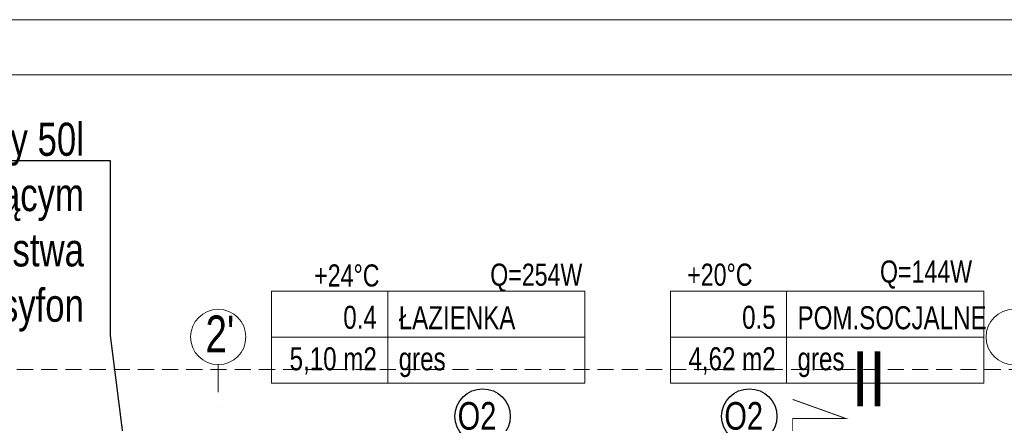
# Model space of a CAD drawing. Header units: inches. Extents: x 67073 to 287261, y -76160 to 48412.
# Tile 69 of 117: x 83685 to 84219, y -41136 to -40917. Entities that reach past the tile are written whole.
import ezdxf
from ezdxf.lldxf.tags import DXFTag

# ---------------------------------------------------------------- set-up
doc = ezdxf.new("R2010")
doc.units = ezdxf.units.IN
doc.header["$MEASUREMENT"] = 0
doc.linetypes.add('DASHDOT', pattern=[1, 0.5, -0.25, 0, -0.25])
doc.linetypes.add('HIDDEN', pattern=[0.375, 0.25, -0.125])
doc.layers.add('## 04 grzejniki opis', color=102, linetype='Continuous')
doc.layers.add('p--opis okna', color=181, linetype='Continuous')
for name, color, linetype, lineweight in [('## 05 PODGRZEWACZ', 1, 'SOLID', 30), ('p-- linia przekroju I-AB', 116, 'Continuous', 40), ('p--dach', 2, 'Continuous', 30), ('p--opisy pomieszczeń', 31, 'Continuous', 0), ('p--osie konstr.-NR', 1, 'DASHDOT', 15)]:
    doc.layers.add(name, color=color, linetype=linetype, lineweight=lineweight)
doc.styles.add('1-50', font='arial.ttf', dxfattribs={"width": 0.75, "height": 12.5})
doc.styles.get("Standard").update_dxf_attribs({"font": 'ARIAL.TTF', "width": 0.75})
tags = doc.linetypes.add('SOLID', pattern=[10, 10, 0]).pattern_tags.tags
tags[6:7] = [DXFTag(74, 4), DXFTag(75, 0), DXFTag(340, '0'), DXFTag(46, 0.0), DXFTag(50, 0.0), DXFTag(44, 0.0), DXFTag(45, 0.0)]
tags[4:5] = [DXFTag(74, 4), DXFTag(75, 0), DXFTag(340, '0'), DXFTag(46, 0.0), DXFTag(50, 0.0), DXFTag(44, 0.0), DXFTag(45, 0.0)]

msp = doc.modelspace()

# ---------------------------------------------------------------- linework, layer by layer
at = {"layer": '## 05 PODGRZEWACZ', "color": 1, "linetype": 'ByBlock', "lineweight": -2}
for p, q in [((83415.523, -40993.669), (83734.063, -40993.669)), ((83734.063, -40993.669), (83734.063, -41088.498)), ((83734.063, -41088.498), (83753.555, -41242.048, 0))]:
    msp.add_line(p, q, dxfattribs=at)
at = {"linetype": 'Continuous', "lineweight": 18}
for points in [[(83130.462, -42402.179), (85230.462, -42402.179), (85230.462, -40917.179), (83130.462, -40917.179)], [(83291.09, -42372.179), (85200.462, -42372.179), (85200.462, -40947.179), (83291.09, -40947.179)]]:
    msp.add_lwpolyline(points, close=True, dxfattribs=at)
at = {"layer": 'p-- linia przekroju I-AB', "color": 0, "const_width": 0.5}
msp.add_lwpolyline([(84104.472, -41173.635), (84104.472, -41133.625), (84133.499, -41133.625), (84104.472, -41123.214)], dxfattribs=at)
at = {"layer": 'p--dach', "color": 0, "linetype": 'HIDDEN', "lineweight": 20, "ltscale": 35}
msp.add_lwpolyline([(83368.585, -41106.923), (84648.585, -41106.923), (84648.585, -41951.323), (83368.585, -41951.323)], close=True, dxfattribs=at)
at = {"layer": 'p--opis okna', "color": 0}
for centre in [(83936.235, -41132.443), (84080.935, -41132.443)]:
    msp.add_circle(centre, 15, dxfattribs=at)
at = {"layer": 'p--opisy pomieszczeń', "color": 0}
for p, q in [((83884.769, -41064.443), (83884.769, -41114.443)), ((84101.168, -41064.443), (84101.168, -41114.443)), ((83991.769, -41089.443), (83821.769, -41089.443)), ((84208.168, -41089.443), (84038.168, -41089.443))]:
    msp.add_line(p, q, dxfattribs=at)
for points in [[(83821.769, -41114.443), (83991.769, -41114.443), (83991.769, -41064.443), (83821.769, -41064.443)], [(84038.168, -41114.443), (84208.168, -41114.443), (84208.168, -41064.443), (84038.168, -41064.443)]]:
    msp.add_lwpolyline(points, close=True, dxfattribs=at)
at = {"layer": 'p--osie konstr.-NR', "color": 0, "linetype": 'DASHDOT', "ltscale": 30}
msp.add_line((83792.785, -41104.325), (83792.785, -41129.325), dxfattribs=at)
at = {"layer": 'p--osie konstr.-NR', "color": 0, "linetype": 'Continuous', "ltscale": 35}
for centre in [(83792.785, -41089.325), (84224.385, -41089.325)]:
    msp.add_circle(centre, 15, dxfattribs=at)

# ---------------------------------------------------------------- texts
at = {"layer": '## 04 grzejniki opis', "char_height": 12, "attachment_point": 3}
for s, insert in [('+24%%dC\\P', (83880.29, -41049.96)), ('Q=254W', (83990.337, -41049.529)), ('+20%%dC\\P', (84082.69, -41049.529)), ('Q=144W', (84201.8, -41047.837))]:
    msp.add_mtext(s, dxfattribs=dict(at, insert=insert))
at = {"layer": '## 05 PODGRZEWACZ', "lineweight": 15, "insert": (83719.917, -40973.042, 0), "char_height": 18, "width": 363.67812, "attachment_point": 3}
msp.add_mtext('Podgrzewacz wody użytkowej wiszący 50l\\Pz wbudowanym zaworem mieszającym\\Podpływ z zaworu bezpieczeństwa podłączyć do kanalizacji poprzez syfon', dxfattribs=at)
at = {"layer": 'p-- linia przekroju I-AB', "color": 0, "insert": (84136.485, -41127.041), "char_height": 30, "width": 72.0009, "attachment_point": 7}
msp.add_mtext('{\\W0.8;II}', dxfattribs=at)
at = {"layer": 'p--opis okna', "color": 0, "char_height": 15, "width": 74.01038, "attachment_point": 9, "style": '1-50'}
for insert in [(83943.669, -41139.859), (84088.369, -41139.859)]:
    msp.add_mtext('O2', dxfattribs=dict(at, insert=insert))
at = {"layer": 'p--opisy pomieszczeń', "color": 0, "char_height": 12.5, "style": '1-50'}
for s, insert, width, attachment_point in [('ŁAZIENKA', (83890.7, -41072.651), 106.86476, 1), ('0.4', (83878.837, -41072.415), 98, 3), ('0.5', (84095.237, -41072.415), 98, 3), ('POM.SOCJALNE', (84107.1, -41072.651), 106.86476, 1), ('5,10 m2', (83878.837, -41094.918), 98, 3), ('gres', (83890.7, -41094.918), 100, 1), ('4,62 m2', (84095.237, -41094.918), 98, 3), ('gres', (84107.1, -41094.918), 100, 1)]:
    msp.add_mtext(s, dxfattribs=dict(at, insert=insert, width=width, attachment_point=attachment_point))
at = {"layer": 'p--osie konstr.-NR', "color": 0, "linetype": 'Continuous', "ltscale": 35, "insert": (83785.864, -41097.691), "char_height": 20, "width": 63.5564, "attachment_point": 7}
msp.add_mtext("2'", dxfattribs=at)

doc.saveas('drawing.dxf')
